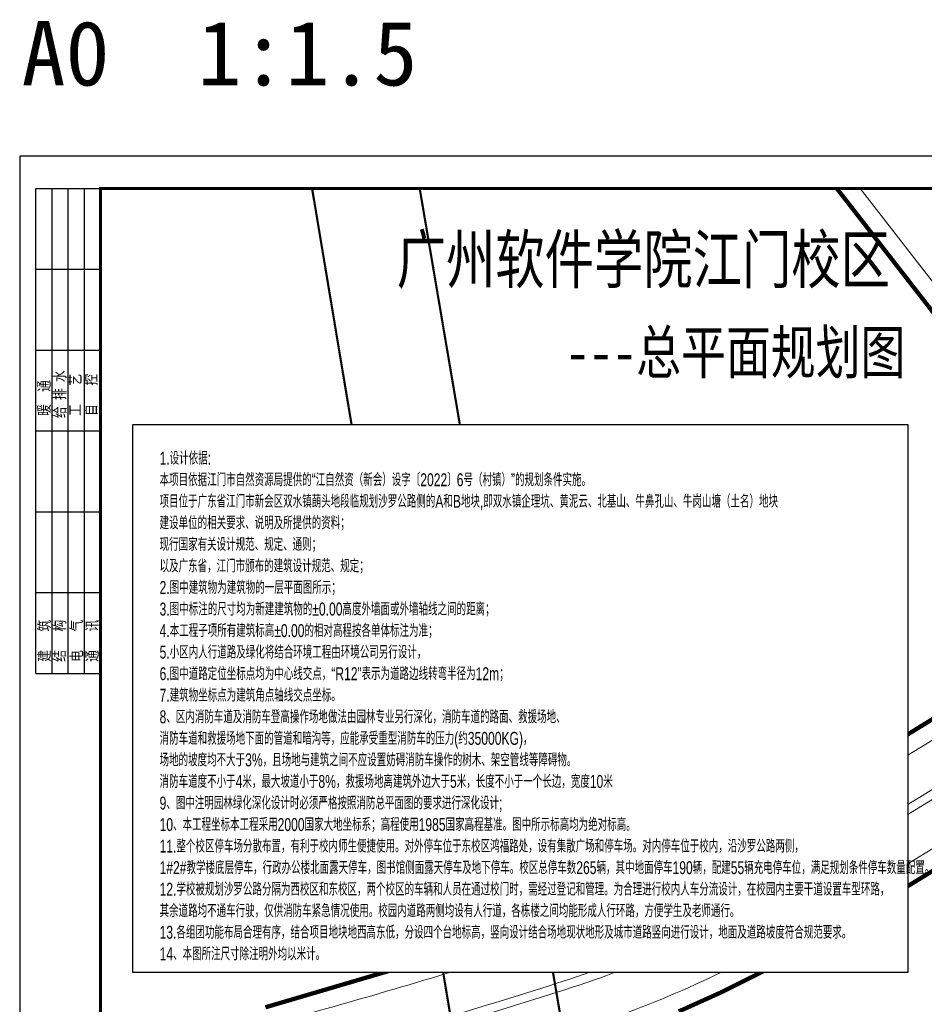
# Model space of a CAD drawing. Extents: x 38389316 to 38391210, y 2479116 to 2480544.
# Tile 36 of 68: x 38389316 to 38389736, y 2480087 to 2480544. Entities that reach past the tile are written whole.
import ezdxf
from ezdxf.enums import TextEntityAlignment as Align

# ---------------------------------------------------------------- set-up
doc = ezdxf.new("R2010")
doc.units = 0
doc.header["$LTSCALE"] = 2
doc.layers.get('0').update_dxf_attribs({"linetype": 'CONTINUOUS', "lineweight": 9})
for name, color, linetype in [('00-图框', 7, 'CONTINUOUS'), ('00-道路', 130, 'CONTINUOUS'), ('110kv高压线', 181, 'CONTINUOUS'), ('_TCH_BOUNDARY', 7, 'CONTINUOUS'), ('DIM_ELEV', 3, 'CONTINUOUS'), ('DL_道路红线', 7, 'CONTINUOUS'), ('PUB_TEXT', 7, 'CONTINUOUS'), ('PUB_TITLE', 4, 'CONTINUOUS'), ('TEXT-SM', 100, 'CONTINUOUS'), ('修改', 6, 'CONTINUOUS'), ('远期红线', 30, 'CONTINUOUS')]:
    doc.layers.add(name, color=color, linetype=linetype)
doc.layers.add('路边线', color=5, linetype='CONTINUOUS', lineweight=9)
doc.styles.add('-宋体', font='txt', dxfattribs={"width": 0.8})
doc.styles.add('HZTXT', font='txt', dxfattribs={"width": 0.8})
doc.styles.add('华正字体', font='huazheng.shx', dxfattribs={"width": 0.7, "bigfont": 'hztxt.shx'})
doc.styles.add('宋体', font='txt', dxfattribs={"width": 0.8, "height": 8})

# ---------------------------------------------------------------- blocks, each defined once
blk = doc.blocks.new('hyvahavb')
at = {"layer": 'DIM_ELEV'}
blk.add_hatch(color=10, dxfattribs=at).paths.add_polyline_path([(-173.18, -4360.83), (-182.18, -4351.83), (-164.18, -4351.83)])
at = {"layer": 'DIM_ELEV', "color": 10}
for p, q in [((-173.18, -4360.83), (-182.18, -4351.83)), ((-182.18, -4351.83), (-164.18, -4351.83)), ((-173.18, -4360.83), (-164.18, -4351.83))]:
    blk.add_line(p, q, dxfattribs=at)
blk = doc.blocks.new('uiiatguaukjb')
at = {"layer": '路边线', "color": 33, "flags": 128}
for points in [[(38389353.47, 2480053.82), (38389451.49, 2480082.82, 0.009076), (38389562.13, 2480116, 0.055015), (38389653.11, 2480156.57), (38389805.66, 2480249.81, 0.447338), (38389818.53, 2480320.21), (38389705.83, 2480465.31)], [(38389353.47, 2480008.98), (38389463.39, 2480041.5, 0.009052), (38389575.23, 2480075.05, 0.055228), (38389675.19, 2480119.67), (38389831.27, 2480215.07, -0.376857), (38389893.69, 2480204.22), (38389994.47, 2480079.05)]]:
    blk.add_lwpolyline(points, format="xyb", dxfattribs=at)
at = {"layer": '路边线', "color": 0, "flags": 128}
for points in [[(38389353.47, 2480033.49), (38389456.89, 2480064.08, 0.009065), (38389568.07, 2480097.43, 0.055115), (38389663.12, 2480139.84), (38389848.89, 2480253.38)], [(38389353.47, 2480029.32), (38389457.99, 2480060.24, 0.009063), (38389569.29, 2480093.62, 0.055135), (38389665.17, 2480136.41), (38389850.98, 2480249.98)]]:
    blk.add_lwpolyline(points, format="xyb", dxfattribs=at)
blk = doc.blocks.new('A$C5B7643F1')
at = {"linetype": 'ByBlock'}
blk.add_wipeout([(0, 254.31), (359.55, 254.31), (359.55, 0), (0, 0)], dxfattribs=at).dxf.layer = '远期红线'
at = {"layer": '_TCH_BOUNDARY', "linetype": 'ByBlock'}
blk.add_lwpolyline([(0, 254.31), (359.55, 254.31), (359.55, 0), (0, 0)], close=True, dxfattribs=at)
at = {"layer": 'TEXT-SM', "color": 7}
blk.add_lwpolyline([(0, 254.31), (359.55, 254.31), (359.55, 0), (0, 0)], close=True, dxfattribs=at)
at = {"layer": 'TEXT-SM', "color": 7, "style": '华正字体', "width": 0.7}
for s, p in [('1.设计依据:', (12.39, 235.65)), ('本项目依据江门市自然资源局提供的“江自然资（新会）设字〔2022〕6号（村镇）”的规划条件实施。', (12.39, 225.65)), ('项目位于广东省江门市新会区双水镇蓢头地段临规划沙罗公路侧的A和B地块,即双水镇企理坑、黄泥云、北基山、牛鼻孔山、牛岗山塘（土名）地块', (12.39, 215.65)), ('建设单位的相关要求、说明及所提供的资料；', (12.39, 205.65)), ('现行国家有关设计规范、规定、通则；', (12.39, 195.65)), ('以及广东省，江门市颁布的建筑设计规范、规定；', (12.39, 185.65)), ('2.图中建筑物为建筑物的一层平面图所示；', (12.39, 175.65)), ('3.图中标注的尺寸均为新建建筑物的%%P0.00高度外墙面或外墙轴线之间的距离；', (12.39, 165.65)), ('4.本工程子项所有建筑标高%%P0.00的相对高程按各单体标注为准；', (12.39, 155.65)), ('5.小区内人行道路及绿化将结合环境工程由环境公司另行设计，', (12.39, 145.65)), ('6.图中道路定位坐标点均为中心线交点，“R12”表示为道路边线转弯半径为12m；', (12.39, 135.65)), ('7.建筑物坐标点为建筑角点轴线交点坐标。', (12.39, 125.65)), ('8、区内消防车道及消防车登高操作场地做法由园林专业另行深化，消防车道的路面、救援场地、', (12.39, 115.65)), ('消防车道和救援场地下面的管道和暗沟等，应能承受重型消防车的压力(约35000KG)，', (12.39, 105.65)), ('场地的坡度均不大于3%%%，且场地与建筑之间不应设置妨碍消防车操作的树木、架空管线等障碍物。', (12.39, 95.65)), ('消防车道度不小于4米，最大坡道小于8%%%，救援场地离建筑外边大于5米，长度不小于一个长边，宽度10米', (12.39, 85.65)), ('9、图中注明园林绿化深化设计时必须严格按照消防总平面图的要求进行深化设计; ', (12.39, 75.65)), ('10、本工程坐标本工程采用2000国家大地坐标系；高程使用1985国家高程基准。图中所示标高均为绝对标高。', (12.39, 65.65)), ('11.整个校区停车场分散布置，有利于校内师生便捷使用。对外停车位于东校区鸿福路处，设有集散广场和停车场。对内停车位于校内，沿沙罗公路两侧，', (12.39, 55.65)), ('1#2#教学楼底层停车，行政办公楼北面露天停车，图书馆侧面露天停车及地下停车。校区总停车数265辆，其中地面停车190辆，配建55辆充电停车位，满足规划条件停车数量配置。', (12.39, 45.65)), ('12.学校被规划沙罗公路分隔为西校区和东校区，两个校区的车辆和人员在通过校门时，需经过登记和管理。为合理进行校内人车分流设计，在校园内主要干道设置车型环路，', (12.39, 35.65)), ('其余道路均不通车行驶，仅供消防车紧急情况使用。校园内道路两侧均设有人行道，各栋楼之间均能形成人行环路，方便学生及老师通行。', (12.39, 25.65)), ('13.各组团功能布局合理有序，结合项目地块地西高东低，分设四个台地标高，竖向设计结合场地现状地形及城市道路竖向进行设计，地面及道路坡度符合规范要求。', (12.39, 15.65)), ('14、本图所注尺寸除注明外均以米计。', (12.39, 5.65))]:
    blk.add_text(s, height=6, dxfattribs=at).set_placement(p)
blk = doc.blocks.new('$titleblk$00000095')
for p, q in [((-150, 20), (-150, 0)), ((-150, 20), (0, 20)), ((-125, 20), (-125, 0)), ((-100, 20), (-100, 0)), ((-75, 20), (-75, 0)), ((-75, 20), (-75, 0)), ((-50, 20), (-50, 0)), ((-25, 20), (-25, 0)), ((0, 20), (0, 0)), ((-150, 15), (-75, 15)), ((-75, 15), (0, 15)), ((-150, 10), (-75, 10)), ((-75, 10), (0, 10)), ((-150, 5), (-75, 5)), ((-75, 5), (0, 5))]:
    blk.add_line(p, q)
at = {"width": 0.8}
for s, p in [('建   筑', (-146.45, 15.65)), ('暖  通', (-70.35, 15.73)), ('结   构', (-146.45, 10.91)), ('给 排 水', (-71.03, 10.9)), ('电   气', (-146.45, 5.65)), ('工   艺', (-70.35, 6.13)), ('通   讯', (-146.45, 0.88)), ('自   控', (-70.35, 1.24))]:
    blk.add_text(s, height=3.509, dxfattribs=at).set_placement(p)
blk = doc.blocks.new('A$C36B43F05')
at = {"layer": 'PUB_TITLE'}
blk.add_lwpolyline([(0, 0), (126150, 0), (126150, 178350), (0, 178350)], close=True, dxfattribs=at)
at = {"layer": 'PUB_TITLE', "const_width": 150}
blk.add_lwpolyline([(1500, 1500), (124650, 1500), (124650, 174600), (1500, 174600)], close=True, dxfattribs=at)
at = {"layer": 'PUB_TITLE', "xscale": 149.9999994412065, "yscale": 150.0000011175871, "zscale": 149.9999994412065}
blk.add_blockref('$titleblk$00000095', (124650, 174600), dxfattribs=at)
blk = doc.blocks.new('A$C25026723')
at = {"layer": '修改'}
blk.add_blockref('A$C36B43F05', (0, 0), dxfattribs=at)

msp = doc.modelspace()

# ---------------------------------------------------------------- linework, layer by layer
at = {"layer": '110kv高压线', "const_width": 1}
for points in [[(38389451.612, 2480465.311), (38389521.485, 2480047.298), (38389574.254, 2479734.147), (38389644.799, 2479315.576)], [(38389696.225, 2479315.585), (38389608.784, 2479833.397), (38389580.165, 2480002.753), (38389501.535, 2480465.311)]]:
    msp.add_lwpolyline(points, dxfattribs=at)
at = {"layer": 'DL_道路红线', "color": 192, "ltscale": 10, "const_width": 2, "flags": 128}
for points in [[(38389741.086, 2480406.067), (38389728.817, 2480421.862), (38389716.549, 2480437.657), (38389704.281, 2480453.452), (38389695.07, 2480465.311)], [(38389429.952, 2480085.336), (38389449.137, 2480090.988), (38389468.322, 2480096.639), (38389487.507, 2480102.291), (38389506.692, 2480107.943), (38389525.765, 2480113.568), (38389544.535, 2480119.247), (38389562.844, 2480125.169), (38389580.674, 2480131.559), (38389598.117, 2480138.595), (38389615.255, 2480146.32), (38389632.093, 2480154.734), (38389648.745, 2480163.87), (38389665.415, 2480173.647), (38389682.232, 2480183.882), (38389699.209, 2480194.322), (38389716.243, 2480204.799), (38389733.278, 2480215.277), (38389750.314, 2480225.755)]]:
    msp.add_lwpolyline(points, dxfattribs=at)
msp.add_lwpolyline([(38389621.676, 2480083.401), (38389641.003, 2480092.112), (38389659.944, 2480101.577), (38389678.358, 2480111.68), (38389696.191, 2480122.139), (38389713.544, 2480132.7), (38389730.639, 2480143.213), (38389747.677, 2480153.692), (38389764.712, 2480164.17), (38389781.748, 2480174.648), (38389798.784, 2480185.126), (38389815.819, 2480195.604), (38389835.229, 2480207.543, -0.3776567), (38389887.342, 2480198.556), (38390013.723, 2480041.576)], format="xyb", dxfattribs=at)

# ---------------------------------------------------------------- block references
at = {"layer": 'DIM_ELEV', "color": 10, "xscale": 0.8, "yscale": 0.8, "zscale": 0.8, "rotation": 6.55795981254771e-06}
msp.add_blockref('hyvahavb', (38389803.411, 2483619.908), dxfattribs=at)
at = {"layer": '路边线', "color": 0}
msp.add_blockref('uiiatguaukjb', (0, 0), dxfattribs=at)

# ---------------------------------------------------------------- texts
at = {"layer": '00-图框', "color": 1, "style": '宋体'}
msp.add_text('A0  1:1.5', height=30, dxfattribs=at).set_placement((38389408.665, 2480513.12), align=Align.CENTER)
at = {"layer": '00-道路', "color": 7, "linetype": 'Continuous', "ltscale": 2.5, "style": '宋体', "width": 0.8}
for s, p in [('福', (38389693.882, 2480157.068)), ('鸿', (38389622.902, 2480110.554))]:
    msp.add_text(s, height=7, dxfattribs=at).set_placement(p)
at = {"layer": 'DIM_ELEV', "color": 10, "style": '-宋体', "width": 0.8}
msp.add_text('13.00', height=6, rotation=0.00001, dxfattribs=at).set_placement((38389655.552, 2480140.494))
at = {"layer": 'PUB_TEXT', "color": 3, "linetype": 'Continuous', "style": 'HZTXT', "width": 0.8}
for s, height, p in [('广州软件学院江门校区', 22, (38389490.871, 2480421.444)), ('---总平面规划图', 20, (38389569.359, 2480379.347))]:
    msp.add_text(s, height=height, rotation=0.00001, dxfattribs=at).set_placement(p)

# ---------------------------------------------------------------- next in the draw order: block references
at = {"layer": '远期红线', "linetype": 'ByBlock'}
msp.add_blockref('A$C5B7643F1', (38389368.475, 2480101.5), dxfattribs=at)

# ---------------------------------------------------------------- next in the draw order: block references
at = {"layer": '远期红线', "linetype": 'ByBlock', "xscale": 0.01000002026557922, "yscale": 0.01000002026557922, "zscale": 0.01, "rotation": 90}
msp.add_blockref('A$C25026723', (38391099.475, 2479218.811), dxfattribs=at)

doc.saveas('drawing.dxf')
